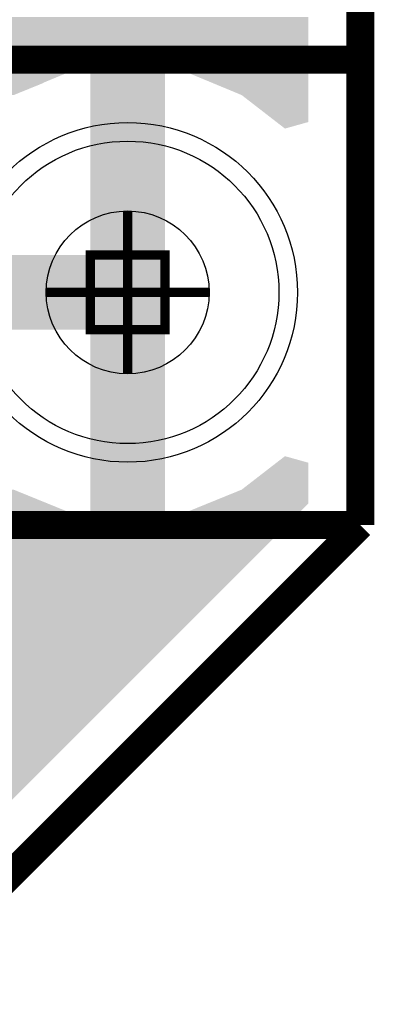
# Model space of a CAD drawing. Extents: x -0.05 to 0.95, y -0.15 to 2.1.
# Tile 36 of 188: x 0.88 to 0.95, y -0.15 to 0.06. Entities that reach past the tile are written whole.
import ezdxf

# ---------------------------------------------------------------- set-up
doc = ezdxf.new("R2010")
doc.units = 0
doc.layers.get('0').update_dxf_attribs({"linetype": 'CONTINUOUS'})
for name, color, linetype in [('LTE_IOT_23_CLICK_V101A_G1', 7, 'CONTINUOUS'), ('LTE_IOT_23_CLICK_V101A_G2', 6, 'CONTINUOUS'), ('LTE_IOT_23_CLICK_V101A_GBL', 1, 'CONTINUOUS'), ('LTE_IOT_23_CLICK_V101A_GBO', 4, 'CONTINUOUS'), ('LTE_IOT_23_CLICK_V101A_GBS', 5, 'CONTINUOUS'), ('LTE_IOT_23_CLICK_V101A_GD1', 10, 'CONTINUOUS'), ('LTE_IOT_23_CLICK_V101A_GG1', 14, 'CONTINUOUS'), ('LTE_IOT_23_CLICK_V101A_GKO', 9, 'CONTINUOUS'), ('LTE_IOT_23_CLICK_V101A_GTL', 12, 'CONTINUOUS'), ('LTE_IOT_23_CLICK_V101A_GTO', 11, 'CONTINUOUS'), ('LTE_IOT_23_CLICK_V101A_GTS', 8, 'CONTINUOUS'), ('LTE_IOT_23_CLICK_V101A_TXT', 15, 'CONTINUOUS')]:
    doc.layers.add(name, color=color, linetype=linetype)

# ---------------------------------------------------------------- blocks, each defined once
blk = doc.blocks.new('ROUND_4')
blk.add_circle((0, 0), 0.0325)
blk = doc.blocks.new('ROUND_70')
blk.add_circle((0, 0), 0.0365)
blk = doc.blocks.new('ROUND_149')
blk.add_circle((0, 0), 0.0175)

msp = doc.modelspace()

# ---------------------------------------------------------------- linework, layer by layer
at = {"layer": 'LTE_IOT_23_CLICK_V101A_G1'}
for points in [[(0.1787, 0.0541), (0.18201, 0.0592), (0.9388, 0.0541), (0.9388, 0.0592)], [(0.1731, 0.0504), (0.1787, 0.0541), (0.9388, 0.0504), (0.9388, 0.0541)], [(0.173, 0.0502), (0.1731, 0.0504), (0.9388, 0.0502), (0.9388, 0.0504)], [(0.17305, 0.0479), (0.173, 0.0502), (0.9388, 0.0479), (0.9388, 0.0502)], [(0.17306, 0.0473), (0.17305, 0.0479), (0.8873, 0.0473), (0.892, 0.0479)], [(0.1731, 0.0453), (0.17306, 0.0473), (0.88248, 0.0453), (0.8873, 0.0473)], [(0.892, 0.008), (0.892, 0.0479), (0.908, 0.008), (0.908, 0.0479)], [(0.9127, 0.0473), (0.908, 0.0479), (0.9388, 0.0473), (0.9388, 0.0479)], [(0.9245, 0.0424), (0.9127, 0.0473), (0.9388, 0.0424), (0.9388, 0.0473)], [(0.1746, 0.045), (0.1731, 0.0453), (0.88176, 0.045), (0.88248, 0.0453)], [(0.17861, 0.0424), (0.1746, 0.045), (0.8755, 0.0424), (0.88176, 0.045)], [(0.93199, 0.0366), (0.9245, 0.0424), (0.9388, 0.0366), (0.9388, 0.0424)], [(0.9338, 0.0352), (0.93199, 0.0366), (0.9338, 0.0352), (0.9388, 0.0366)], [(-0.008, -0.008), (-0.008, 0.008), (0.908, -0.008), (0.908, 0.008)], [(0.0479, 0.008), (0.0479, 0.008), (0.892, 0.008), (0.8521, 0.008)], [(0.892, -0.0479), (0.892, -0.008), (0.908, -0.0479), (0.908, -0.008)], [(0.93199, -0.0366), (0.9338, -0.0352), (0.9388, -0.0366), (0.9338, -0.0352)], [(0.9245, -0.0424), (0.93199, -0.0366), (0.9388, -0.0424), (0.9388, -0.0366)], [(0.63367, -0.0472), (0.6343, -0.044), (0.8873, -0.0472), (0.87943, -0.044)], [(0.6343, -0.044), (0.63398, -0.0424), (0.87943, -0.044), (0.8755, -0.0424)], [(0.91712, -0.0454), (0.9245, -0.0424), (0.9388, -0.0454), (0.9388, -0.0424)], [(0.9127, -0.0472), (0.91712, -0.0454), (0.937, -0.0472), (0.9388, -0.0454)], [(0.633, -0.0506), (0.63353, -0.0479), (0.9336, -0.0506), (0.9363, -0.0479)], [(0.63353, -0.0479), (0.63367, -0.0472), (0.892, -0.0479), (0.8873, -0.0472)], [(0.908, -0.0479), (0.9127, -0.0472), (0.9363, -0.0479), (0.937, -0.0472)], [(0.6293, -0.0563), (0.633, -0.0506), (0.9279, -0.0563), (0.9336, -0.0506)], [(0.6236, -0.06), (0.6293, -0.0563), (0.9242, -0.06), (0.9279, -0.0563)], [(-0.0388, -0.1388), (-0.0388, -0.0613), (0.8454, -0.1388), (0.9229, -0.0613)], [(0.617, -0.0613), (0.6236, -0.06), (0.9229, -0.0613), (0.9242, -0.06)]]:
    msp.add_solid(points, dxfattribs=at)
at = {"layer": 'LTE_IOT_23_CLICK_V101A_G2'}
for points in [[(0.2952, 0.0479), (0.2952, 0.0592), (0.9388, 0.0479), (0.9388, 0.0592)], [(0.2952, 0.0473), (0.2952, 0.0479), (0.8873, 0.0473), (0.892, 0.0479)], [(0.2952, 0.0424), (0.2952, 0.0473), (0.8755, 0.0424), (0.8873, 0.0473)], [(0.892, 0.008), (0.892, 0.0479), (0.908, 0.008), (0.908, 0.0479)], [(0.9127, 0.0473), (0.908, 0.0479), (0.9388, 0.0473), (0.9388, 0.0479)], [(0.9245, 0.0424), (0.9127, 0.0473), (0.9388, 0.0424), (0.9388, 0.0473)], [(0.93199, 0.0366), (0.9245, 0.0424), (0.9388, 0.0366), (0.9388, 0.0424)], [(0.9338, 0.0352), (0.93199, 0.0366), (0.9338, 0.0352), (0.9388, 0.0366)], [(0.2952, -0.008), (0.2952, 0.008), (0.908, -0.008), (0.908, 0.008)], [(0.2952, 0.008), (0.2952, 0.008), (0.892, 0.008), (0.8521, 0.008)], [(0.892, -0.0479), (0.892, -0.008), (0.908, -0.0479), (0.908, -0.008)], [(0.93199, -0.0366), (0.9338, -0.0352), (0.9388, -0.0366), (0.9338, -0.0352)], [(0.9245, -0.0424), (0.93199, -0.0366), (0.9388, -0.0424), (0.9388, -0.0366)], [(0.63367, -0.0472), (0.6343, -0.044), (0.8873, -0.0472), (0.87943, -0.044)], [(0.6343, -0.044), (0.63398, -0.0424), (0.87943, -0.044), (0.8755, -0.0424)], [(0.91712, -0.0454), (0.9245, -0.0424), (0.9388, -0.0454), (0.9388, -0.0424)], [(0.9127, -0.0472), (0.91712, -0.0454), (0.937, -0.0472), (0.9388, -0.0454)], [(0.633, -0.0506), (0.63353, -0.0479), (0.9336, -0.0506), (0.9363, -0.0479)], [(0.63353, -0.0479), (0.63367, -0.0472), (0.892, -0.0479), (0.8873, -0.0472)], [(0.908, -0.0479), (0.9127, -0.0472), (0.9363, -0.0479), (0.937, -0.0472)], [(0.6293, -0.0563), (0.633, -0.0506), (0.9279, -0.0563), (0.9336, -0.0506)], [(0.6236, -0.06), (0.6293, -0.0563), (0.9242, -0.06), (0.9279, -0.0563)], [(-0.0388, -0.1388), (-0.0388, -0.0613), (0.8454, -0.1388), (0.9229, -0.0613)], [(0.617, -0.0613), (0.6236, -0.06), (0.9229, -0.0613), (0.9242, -0.06)]]:
    msp.add_solid(points, dxfattribs=at)
at = {"layer": 'LTE_IOT_23_CLICK_V101A_GBL'}
for points in [[(0.6944, 0.0451), (0.69535, 0.05), (0.88188, 0.0451), (0.8809, 0.05)], [(0.69535, 0.05), (0.69535, 0.05), (0.8809, 0.05), (0.85, 0.05)], [(0.69262, 0.0424), (0.69433, 0.045), (0.8755, 0.0424), (0.8819, 0.045)], [(0.69433, 0.045), (0.6944, 0.0451), (0.8819, 0.045), (0.88188, 0.0451)], [(0.4052, 0), (0.3972, 0.008), (0.9, 0), (0.9, 0.008)], [(0.3972, 0.008), (0.3972, 0.008), (0.9, 0.008), (0.8521, 0.008)], [(0.4052, 0), (0.4052, 0), (0.908, 0), (0.9, 0)], [(0.4132, -0.008), (0.4052, 0), (0.908, -0.008), (0.908, 0)], [(0.892, -0.0479), (0.892, -0.008), (0.908, -0.0479), (0.908, -0.008)], [(0.93199, -0.0366), (0.9338, -0.0352), (0.9388, -0.0366), (0.9338, -0.0352)], [(0.9245, -0.0424), (0.93199, -0.0366), (0.9388, -0.0424), (0.9388, -0.0366)], [(0.63367, -0.0472), (0.6343, -0.044), (0.8873, -0.0472), (0.87943, -0.044)], [(0.6343, -0.044), (0.63398, -0.0424), (0.87943, -0.044), (0.8755, -0.0424)], [(0.91712, -0.0454), (0.9245, -0.0424), (0.9388, -0.0454), (0.9388, -0.0424)], [(0.9127, -0.0472), (0.91712, -0.0454), (0.937, -0.0472), (0.9388, -0.0454)], [(0.633, -0.0506), (0.63353, -0.0479), (0.9336, -0.0506), (0.9363, -0.0479)], [(0.63353, -0.0479), (0.63367, -0.0472), (0.892, -0.0479), (0.8873, -0.0472)], [(0.908, -0.0479), (0.9127, -0.0472), (0.9363, -0.0479), (0.937, -0.0472)], [(0.6293, -0.0563), (0.633, -0.0506), (0.9279, -0.0563), (0.9336, -0.0506)], [(0.6236, -0.06), (0.6293, -0.0563), (0.9242, -0.06), (0.9279, -0.0563)], [(-0.0388, -0.1388), (-0.0388, -0.0613), (0.8454, -0.1388), (0.9229, -0.0613)], [(0.617, -0.0613), (0.6236, -0.06), (0.9229, -0.0613), (0.9242, -0.06)]]:
    msp.add_solid(points, dxfattribs=at)
at = {"layer": 'LTE_IOT_23_CLICK_V101A_GBO', "const_width": 0.006}
for points in [[(0.706, 0.05), (0.95, 0.05)], [(0.706, 0.05), (0.95, 0.05)], [(0.729, -0.05), (0.95, -0.05)]]:
    msp.add_lwpolyline(points, dxfattribs=at)
at = {"layer": 'LTE_IOT_23_CLICK_V101A_GD1', "const_width": 0.002}
msp.add_lwpolyline([(0.892, -0.008), (0.892, 0.008), (0.908, 0.008), (0.908, -0.008), (0.892, -0.008)], dxfattribs=at)
at = {"layer": 'LTE_IOT_23_CLICK_V101A_GG1', "const_width": 0.002}
for points in [[(0.9, -0.0175), (0.9, 0.0175)], [(0.8825, 0), (0.9175, 0)]]:
    msp.add_lwpolyline(points, dxfattribs=at)
at = {"layer": 'LTE_IOT_23_CLICK_V101A_GKO', "const_width": 0.006}
for points in [[(0.95, -0.05), (0.95, 2.01)], [(0.85, -0.15), (0.95, -0.05)]]:
    msp.add_lwpolyline(points, dxfattribs=at)
at = {"layer": 'LTE_IOT_23_CLICK_V101A_GTL'}
for points in [[(0.7613, 0.045), (0.7613, 0.05), (0.8819, 0.045), (0.8809, 0.05)], [(0.7613, 0.05), (0.7613, 0.05), (0.8809, 0.05), (0.85, 0.05)], [(0.7613, 0.0424), (0.7613, 0.045), (0.8755, 0.0424), (0.8819, 0.045)], [(0.7613, 0), (0.7613, 0.008), (0.9, 0), (0.9, 0.008)], [(0.7613, 0.008), (0.7613, 0.008), (0.9, 0.008), (0.8521, 0.008)], [(0.7613, 0), (0.7613, 0), (0.908, 0), (0.9, 0)], [(0.7613, -0.008), (0.7613, 0), (0.908, -0.008), (0.908, 0)], [(0.7613, -0.008), (0.7613, -0.008), (0.8521, -0.008), (0.892, -0.008)], [(0.892, -0.0479), (0.892, -0.008), (0.908, -0.0479), (0.908, -0.008)], [(0.93199, -0.0366), (0.9338, -0.0352), (0.9388, -0.0366), (0.9338, -0.0352)], [(0.9245, -0.0424), (0.93199, -0.0366), (0.9388, -0.0424), (0.9388, -0.0366)], [(0.75, -0.0472), (0.7548, -0.0424), (0.8873, -0.0472), (0.8755, -0.0424)], [(0.91712, -0.0454), (0.9245, -0.0424), (0.9388, -0.0454), (0.9388, -0.0424)], [(0.9127, -0.0472), (0.91712, -0.0454), (0.937, -0.0472), (0.9388, -0.0454)], [(0.7171, -0.0801), (0.7493, -0.0479), (0.9041, -0.0801), (0.9363, -0.0479)], [(0.7493, -0.0479), (0.75, -0.0472), (0.892, -0.0479), (0.8873, -0.0472)], [(0.908, -0.0479), (0.9127, -0.0472), (0.9363, -0.0479), (0.937, -0.0472)], [(0.7125, -0.0832), (0.7171, -0.0801), (0.901, -0.0832), (0.9041, -0.0801)], [(0.5585, -0.0852), (0.55984, -0.0843), (0.899, -0.0852), (0.8999, -0.0843)], [(0.707, -0.0843), (0.7125, -0.0832), (0.8999, -0.0843), (0.901, -0.0832)], [(-0.0388, -0.1388), (-0.0388, -0.0863), (0.8454, -0.1388), (0.8979, -0.0863)], [(0.553, -0.0863), (0.5585, -0.0852), (0.8979, -0.0863), (0.899, -0.0852)]]:
    msp.add_solid(points, dxfattribs=at)
at = {"layer": 'LTE_IOT_23_CLICK_V101A_GTO', "const_width": 0.006}
for points in [[(0.747, 0.05), (0.95, 0.05)], [(0.747, 0.05), (0.95, 0.05)], [(0.77, -0.05), (0.95, -0.05)], [(0.8996, -0.05), (0.939, -0.05)]]:
    msp.add_lwpolyline(points, dxfattribs=at)

# ---------------------------------------------------------------- block references
at = {"layer": 'LTE_IOT_23_CLICK_V101A_G1'}
msp.add_blockref('ROUND_4', (0.9, 0), dxfattribs=at)
at = {"layer": 'LTE_IOT_23_CLICK_V101A_G2'}
msp.add_blockref('ROUND_4', (0.9, 0), dxfattribs=at)
at = {"layer": 'LTE_IOT_23_CLICK_V101A_GBL'}
msp.add_blockref('ROUND_4', (0.9, 0), dxfattribs=at)
at = {"layer": 'LTE_IOT_23_CLICK_V101A_GBS'}
msp.add_blockref('ROUND_70', (0.9, 0), dxfattribs=at)
at = {"layer": 'LTE_IOT_23_CLICK_V101A_GTL'}
msp.add_blockref('ROUND_4', (0.9, 0), dxfattribs=at)
at = {"layer": 'LTE_IOT_23_CLICK_V101A_GTS'}
msp.add_blockref('ROUND_70', (0.9, 0), dxfattribs=at)
at = {"layer": 'LTE_IOT_23_CLICK_V101A_TXT'}
msp.add_blockref('ROUND_149', (0.9, 0), dxfattribs=at)

doc.saveas('drawing.dxf')
